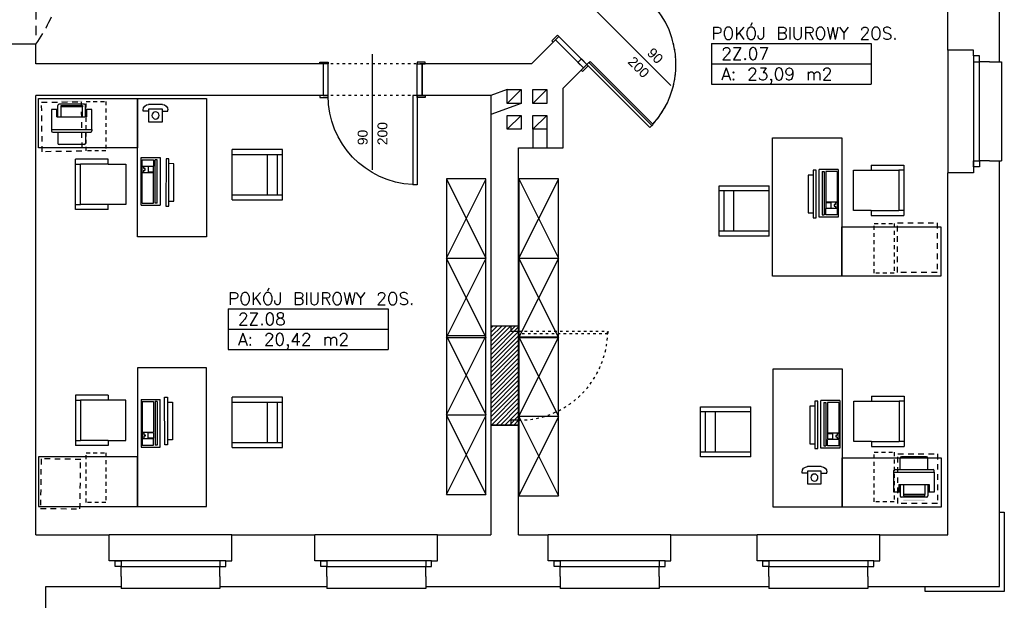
# Model space of a CAD drawing. Header units: inches. Extents: x 18535 to 24863, y 1480 to 5800.
# Tile 21 of 24: x 22836 to 23831, y 2181 to 2767. Entities that reach past the tile are written whole.
import ezdxf
from ezdxf.enums import TextEntityAlignment as Align

# ---------------------------------------------------------------- set-up
doc = ezdxf.new("R2010")
doc.units = ezdxf.units.IN
doc.header["$MEASUREMENT"] = 0
for name, pattern in [('DASHED', [19.05, 12.7, -6.35]), ('Przerywana', [6, 2.5, -3.5]), ('Przerywana 2 (2)', [11, 6, -5])]:
    doc.linetypes.add(name, pattern=pattern)
for name, color, linetype in [('_T elektryczne', 7, 'Continuous'), ('_T meble', 7, 'Continuous'), ('_T sciany', 7, 'Continuous'), ('AA_PRZ_SCIANY_030', 7, 'Continuous'), ('AA_PRZERYWANE', 7, 'Continuous'), ('AA_STOLARKA DRZW_009', 7, 'Continuous'), ('AA_WIDOK_005', 7, 'Continuous'), ('AA_WIDOK_009', 7, 'Continuous'), ('ArchiCAD', 7, 'Continuous'), ('Window-Door Markers', 7, 'Continuous')]:
    doc.layers.add(name, color=color, linetype=linetype)
doc.styles.add('GENERATED_STYLE_8', font='txt')
doc.styles.add('GENERATED_STYLE_9', font='arial.ttf')
doc.styles.get("Standard").update_dxf_attribs({"font": 'txt', "bigfont": 'BIGFONT.SHX'})
pattern_1 = [(45, (0, 0), (-2.24506403, 2.24506403), [])]

# ---------------------------------------------------------------- blocks, each defined once
blk = doc.blocks.new('POKÓJ BIUROWY 2OS._2Z.08_143', base_point=(23127.42, 2464.81))
at = {"layer": '_T sciany', "color": 160, "linetype": 'Continuous'}
for p, q in [((23046.6, 2475.11), (23046.6, 2433.93)), ((23046.6, 2475.11), (23208.25, 2475.11)), ((23208.25, 2475.11), (23208.25, 2433.93)), ((23046.6, 2454.52), (23208.25, 2454.52)), ((23046.6, 2433.93), (23208.25, 2433.93))]:
    blk.add_line(p, q, dxfattribs=at)
at = {"color": 0}
for tag in ['floor_f', 'ROOM_PERIM', 'ROOM_WALLS_SURF', 'ROOM_DOORS_SURF', 'ROOM_WINDS_SURF', 'ROOM_BASELEV', 'ROOM_HEIGHT', 'ROOM_NET_AREA', 'ROOM_REDUCED_AREA', 'ROOM_CALC_AREA', 'ROOM_VOLUME']:
    blk.add_attdef(tag, text='', height=200, dxfattribs=at).set_placement((23127.42, 2407.67), align=Align.BOTTOM_LEFT)
at = {"layer": '_T sciany', "color": 160}
for tag, p in [('ROOM_NAME', (23046.6, 2491.65)), ('ROOM_NUMBER', (23056.6, 2471.06)), ('ROOM_AREA', (23056.6, 2450.47))]:
    blk.add_attdef(tag, text='', height=12.5, dxfattribs=at).set_placement(p, align=Align.TOP_LEFT)
blk = doc.blocks.new('POKÓJ BIUROWY 2OS._2Z.07_152', base_point=(23616.03, 2732.9))
at = {"layer": '_T sciany', "color": 160, "linetype": 'Continuous'}
for p, q in [((23535.21, 2743.19), (23535.21, 2702.02)), ((23535.21, 2743.19), (23696.85, 2743.19)), ((23696.85, 2743.19), (23696.85, 2702.02)), ((23535.21, 2722.6), (23696.85, 2722.6)), ((23535.21, 2702.02), (23696.85, 2702.02))]:
    blk.add_line(p, q, dxfattribs=at)
at = {"color": 0}
for tag in ['floor_f', 'ROOM_PERIM', 'ROOM_WALLS_SURF', 'ROOM_DOORS_SURF', 'ROOM_WINDS_SURF', 'ROOM_BASELEV', 'ROOM_HEIGHT', 'ROOM_NET_AREA', 'ROOM_REDUCED_AREA', 'ROOM_CALC_AREA', 'ROOM_VOLUME']:
    blk.add_attdef(tag, text='', height=200, dxfattribs=at).set_placement((23616.03, 2675.75), align=Align.BOTTOM_LEFT)
at = {"layer": '_T sciany', "color": 160}
for tag, p in [('ROOM_NAME', (23535.21, 2759.74)), ('ROOM_NUMBER', (23545.21, 2739.15)), ('ROOM_AREA', (23545.21, 2718.56))]:
    blk.add_attdef(tag, text='', height=12.5, dxfattribs=at).set_placement(p, align=Align.TOP_LEFT)
blk = doc.blocks.new('WALL_28', base_point=(23312.3, 2457.57))
at = {"layer": '_T sciany'}
h = blk.add_hatch(dxfattribs=at)
h.set_pattern_fill('ANSI31', color=5, style=0, pattern_type=2)
h.set_pattern_definition(pattern_1)
h.paths.add_polyline_path([(23312.3, 2457.57), (23312.3, 2357.57), (23340.3, 2357.57), (23340.3, 2457.57)], flags=0)
at = {"layer": '_T sciany', "color": 5, "linetype": 'Continuous'}
for p, q in [((23312.3, 2457.57), (23312.3, 2357.57)), ((23340.3, 2457.57), (23312.3, 2457.57)), ((23340.3, 2357.57), (23340.3, 2457.57)), ((23312.3, 2357.57), (23340.3, 2357.57))]:
    blk.add_line(p, q, dxfattribs=at)
blk = doc.blocks.new('D1 -Tr 65_12')
at = {"color": 140, "linetype": 'Continuous'}
for p, q in [((45, 90), (40.555, 90)), ((40.555, 0), (40.555, 90)), ((45, 0), (45, 90)), ((-53.255, 0), (-53.255, 1.905)), ((-53.255, 1.905), (-45, 1.905)), ((-53.255, 0), (-53.255, 1.905)), ((-53.255, 1.905), (-45, 1.905)), ((-45, 0), (-53.255, 0)), ((-45, 0), (-53.255, 0)), ((-50, 0), (-45, 0)), ((-50, -32), (-50, 0)), ((-50, 0), (-45, 0)), ((-50, -32), (-50, 0)), ((-45, 1.905), (-45, 0)), ((-45, 1.905), (-45, 0)), ((-45, 0), (-45, -32)), ((-45, 0), (-45, -32)), ((45, 0), (40.555, 0)), ((53.255, 1.905), (45, 1.905)), ((45, 1.905), (45, 0)), ((53.255, 1.905), (45, 1.905)), ((45, 1.905), (45, 0)), ((50, 0), (45, 0)), ((45, 0), (45, -32)), ((45, 0), (53.255, 0)), ((50, 0), (45, 0)), ((45, 0), (45, -32)), ((45, 0), (53.255, 0)), ((50, -32), (50, 0)), ((50, -32), (50, 0)), ((53.255, 0), (53.255, 1.905)), ((53.255, 0), (53.255, 1.905)), ((-45, -32), (-53.255, -32)), ((-53.255, -32), (-53.255, -33.905)), ((-45, -32), (-53.255, -32)), ((-53.255, -32), (-53.255, -33.905)), ((-53.255, -33.905), (-45, -33.905)), ((-53.255, -33.905), (-45, -33.905)), ((-45, -32), (-50, -32)), ((-45, -32), (-50, -32)), ((-45, -33.905), (-45, -32)), ((-45, -33.905), (-45, -32)), ((45, -32), (50, -32)), ((45, -32), (53.255, -32)), ((45, -33.905), (45, -32)), ((45, -32), (50, -32)), ((45, -32), (53.255, -32)), ((45, -33.905), (45, -32)), ((53.255, -33.905), (45, -33.905)), ((53.255, -33.905), (45, -33.905)), ((53.255, -32), (53.255, -33.905)), ((53.255, -32), (53.255, -33.905))]:
    blk.add_line(p, q, dxfattribs=at)
blk.add_arc((45, 0), 90, 92.827477, 180, dxfattribs=at)
blk = doc.blocks.new('Window-Door Marker - 70_4433')
at = {"layer": 'ArchiCAD', "color": 140, "linetype": 'Continuous'}
blk.add_line((0, -107), (0, 10), dxfattribs=at)
blk = doc.blocks.new('WALL_30', base_point=(23142.83, 2706.45))
at = {"layer": '_T sciany'}
h = blk.add_hatch(dxfattribs=at)
h.set_pattern_fill('ANSI31', color=5, style=0, pattern_type=2)
h.set_pattern_definition(pattern_1)
h.paths.add_polyline_path([(23242.69, 2690.45), (23242.69, 2722.45), (23242.64, 2722.45), (23242.64, 2690.45)], flags=0)
at = {"layer": '_T sciany', "color": 5, "linetype": 'Continuous'}
for p, q in [((23242.64, 2722.45), (23242.64, 2690.45)), ((23242.69, 2722.45), (23242.64, 2722.45)), ((23242.69, 2690.45), (23242.69, 2722.45)), ((23242.64, 2690.45), (23242.69, 2690.45))]:
    blk.add_line(p, q, dxfattribs=at)
at = {"layer": '_T sciany', "xscale": -1, "rotation": 180}
blk.add_blockref('D1 -Tr 65_12', (23192.64, 2690.45), dxfattribs=at)
at = {"layer": 'Window-Door Markers'}
ref = blk.add_blockref('Window-Door Marker - 70_4433', (23192.64, 2722.45), dxfattribs=at)
ref.add_attrib('AC_WIDO_A_SIZE', '90', dxfattribs={"color": 255, "height": 10, "rotation": 90, "style": 'GENERATED_STYLE_9'}).set_placement((23190.59, 2640.45), align=Align.BOTTOM_LEFT)
ref.add_attrib('AC_WIDO_B_SIZE', '200', dxfattribs={"color": 255, "height": 10, "rotation": 90, "style": 'GENERATED_STYLE_9'}).set_placement((23210.59, 2640.45), align=Align.BOTTOM_LEFT)
blk = doc.blocks.new('D1 -Tr 65_14')
at = {"color": 140, "linetype": 'Continuous'}
for p, q in [((45, 90), (40.555, 90)), ((40.555, 0), (40.555, 90)), ((45, 0), (45, 90)), ((-53.255, 0), (-53.255, 1.905)), ((-53.255, 1.905), (-45, 1.905)), ((-53.255, 0), (-53.255, 1.905)), ((-53.255, 1.905), (-45, 1.905)), ((-45, 0), (-53.255, 0)), ((-45, 0), (-53.255, 0)), ((-50, 0), (-45, 0)), ((-50, -40), (-50, 0)), ((-50, 0), (-45, 0)), ((-50, -40), (-50, 0)), ((-45, 1.905), (-45, 0)), ((-45, 1.905), (-45, 0)), ((-45, 0), (-45, -40)), ((-45, 0), (-45, -40)), ((45, 0), (40.555, 0)), ((53.255, 1.905), (45, 1.905)), ((45, 1.905), (45, 0)), ((53.255, 1.905), (45, 1.905)), ((45, 1.905), (45, 0)), ((50, 0), (45, 0)), ((45, 0), (45, -40)), ((45, 0), (53.255, 0)), ((50, 0), (45, 0)), ((45, 0), (45, -40)), ((45, 0), (53.255, 0)), ((50, -40), (50, 0)), ((50, -40), (50, 0)), ((53.255, 0), (53.255, 1.905)), ((53.255, 0), (53.255, 1.905)), ((-45, -40), (-53.255, -40)), ((-53.255, -40), (-53.255, -41.905)), ((-45, -40), (-53.255, -40)), ((-53.255, -40), (-53.255, -41.905)), ((-53.255, -41.905), (-45, -41.905)), ((-53.255, -41.905), (-45, -41.905)), ((-45, -40), (-50, -40)), ((-45, -40), (-50, -40)), ((-45, -41.905), (-45, -40)), ((-45, -41.905), (-45, -40)), ((45, -40), (50, -40)), ((45, -40), (53.255, -40)), ((45, -41.905), (45, -40)), ((45, -40), (50, -40)), ((45, -40), (53.255, -40)), ((45, -41.905), (45, -40)), ((53.255, -41.905), (45, -41.905)), ((53.255, -41.905), (45, -41.905)), ((53.255, -40), (53.255, -41.905)), ((53.255, -40), (53.255, -41.905))]:
    blk.add_line(p, q, dxfattribs=at)
blk.add_arc((45, 0), 90, 92.827477, 180, dxfattribs=at)
blk = doc.blocks.new('Window-Door Marker - 70_4425')
at = {"layer": 'ArchiCAD', "color": 140, "linetype": 'Continuous'}
blk.add_line((0, 75), (0, -50), dxfattribs=at)
blk = doc.blocks.new('WALL_32', base_point=(23448.24, 2817.42))
at = {"layer": '_T sciany', "color": 5, "linetype": 'Continuous'}
for p, q in [((23476.53, 2789.13), (23448.24, 2817.42)), ((23377.53, 2746.71), (23405.82, 2718.42))]:
    blk.add_line(p, q, dxfattribs=at)
at = {"layer": '_T sciany', "rotation": 225.0000000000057}
blk.add_blockref('D1 -Tr 65_14', (23441.17, 2753.78), dxfattribs=at)
at = {"layer": 'Window-Door Markers'}
ref = blk.add_blockref('Window-Door Marker - 70_4425', (23441.17, 2753.78), dxfattribs=dict(at, rotation=225.0000000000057))
ref.add_attrib('AC_WIDO_A_SIZE', '90', dxfattribs={"color": 255, "height": 10, "rotation": -45, "style": 'GENERATED_STYLE_9'}).set_placement((23467.24, 2730.6), align=Align.BOTTOM_LEFT)
ref.add_attrib('AC_WIDO_B_SIZE', '200', dxfattribs={"color": 255, "height": 10, "rotation": -45, "style": 'GENERATED_STYLE_9'}).set_placement((23447.73, 2721.82), align=Align.BOTTOM_LEFT)
blk = doc.blocks.new('Office Chair 2 65_3')
at = {"layer": '_T meble', "color": 0, "linetype": 'Continuous'}
for p, q in [((20.4, 25.4), (-20.4, 25.4)), ((-20.4, 25.4), (-20.4, 7.6)), ((20.4, 7.6), (20.4, 25.4)), ((-25.4, 7.6), (-25.4, -25.4)), ((-25.4, 7.6), (-20.4, 7.6)), ((-20.4, 7.6), (-20.4, -20.4)), ((20.4, 7.6), (20.4, -20.4)), ((20.4, 7.6), (25.4, 7.6)), ((25.4, 7.6), (25.4, -25.4)), ((-25.4, -25.4), (-20.4, -25.4)), ((-20.4, -20.4), (20.4, -20.4)), ((-20.4, -25.4), (-20.4, -20.4)), ((-20.4, -25.4), (20.4, -25.4)), ((20.4, -25.4), (20.4, -20.4)), ((20.4, -25.4), (25.4, -25.4))]:
    blk.add_line(p, q, dxfattribs=at)
blk = doc.blocks.new('PLR_Dn@stolik op narz35x65')
at = {"layer": '_T meble', "color": 0, "linetype": 'ByBlock'}
for p, q in [((-17.77, 17.27), (47.23, 17.27)), ((-17.77, -17.73), (-17.77, 17.27)), ((47.23, 17.27), (47.23, -17.73)), ((47.23, -17.73), (-17.77, -17.73))]:
    blk.add_line(p, q, dxfattribs=at)
blk = doc.blocks.new('PLN_Monitor 19_')
at = {"layer": '_T elektryczne', "color": 0, "linetype": 'ByBlock'}
for p, q in [((-19.1, 17.8), (-19.1, 48.3)), ((-19.1, 48.3), (19.1, 48.3)), ((19.1, 48.3), (19.1, 17.8)), ((-24.1, 0), (-24.1, 17.8)), ((-24.1, 17.8), (24.1, 17.8)), ((24.1, 17.8), (24.1, 0)), ((24.1, 0), (-24.1, 0))]:
    blk.add_line(p, q, dxfattribs=at)
blk = doc.blocks.new('PLN_Dn@stolik op narz35x65')
at = {"layer": '_T meble', "color": 0, "linetype": 'ByBlock'}
for p, q in [((-17.77, 17.27), (47.23, 17.27)), ((-17.77, -17.73), (-17.77, 17.27)), ((47.23, 17.27), (47.23, -17.73)), ((47.23, -17.73), (-17.77, -17.73))]:
    blk.add_line(p, q, dxfattribs=at)
blk = doc.blocks.new('PSR_Dn@stolik op narz35x65')
at = {"layer": '_T meble', "color": 0, "linetype": 'Continuous'}
for p, q in [((-17.77, 17.27), (47.23, 17.27)), ((-17.77, -17.73), (-17.77, 17.27)), ((47.23, 17.27), (47.23, -17.73)), ((47.23, -17.73), (-17.77, -17.73))]:
    blk.add_line(p, q, dxfattribs=at)
blk = doc.blocks.new('PSN_Keyboard')
at = {"layer": '_T elektryczne', "color": 0, "linetype": 'Continuous'}
for p, q in [((0, 0), (0, 19.05)), ((48.26, 19.05), (0, 19.05)), ((2, 16.03), (2, 14.16)), ((2, 16.03), (46, 16.03)), ((2, 14.16), (46, 14.16)), ((2, 1), (2, 12.47)), ((2, 12.47), (33, 12.47)), ((33, 1), (33, 12.47)), ((33.5, 12.47), (39, 12.47)), ((33.5, 12.47), (33.5, 7)), ((39, 12.47), (39, 7)), ((46, 12.47), (39.5, 12.47)), ((39.5, 1), (39.5, 12.47)), ((46, 16.03), (46, 14.16)), ((46, 1), (46, 12.47)), ((48.26, 0), (48.26, 19.05)), ((0, 0), (48.26, 0)), ((2, 1), (33, 1)), ((39, 7), (33.5, 7)), ((33.5, 1), (33.5, 2.5)), ((33.5, 2.5), (35.5, 2.5)), ((33.5, 1), (39, 1)), ((35.5, 2.5), (35.5, 4)), ((35.5, 4), (37, 4)), ((37, 4), (37, 2.5)), ((37, 2.5), (39, 2.5)), ((39, 1), (39, 2.5)), ((39.5, 1), (46, 1))]:
    blk.add_line(p, q, dxfattribs=at)
blk = doc.blocks.new('Table 120x80 65_29')
at = {"layer": '_T meble', "color": 0, "linetype": 'Continuous'}
for p, q in [((-50, -50), (-50, 0)), ((-50, 0), (50, 0)), ((50, 0), (50, -50)), ((50, -50), (-50, -50))]:
    blk.add_line(p, q, dxfattribs=at)
blk = doc.blocks.new('Office Chair 2 65_63')
at = {"layer": '_T meble', "color": 0, "linetype": 'Continuous'}
for p, q in [((20.4, 25.4), (-20.4, 25.4)), ((-20.4, 25.4), (-20.4, 7.6)), ((20.4, 7.6), (20.4, 25.4)), ((-25.4, 7.6), (-25.4, -25.4)), ((-25.4, 7.6), (-20.4, 7.6)), ((-20.4, 7.6), (-20.4, -20.4)), ((20.4, 7.6), (20.4, -20.4)), ((20.4, 7.6), (25.4, 7.6)), ((25.4, 7.6), (25.4, -25.4)), ((-25.4, -25.4), (-20.4, -25.4)), ((-20.4, -20.4), (20.4, -20.4)), ((-20.4, -25.4), (-20.4, -20.4)), ((-20.4, -25.4), (20.4, -25.4)), ((20.4, -25.4), (20.4, -20.4)), ((20.4, -25.4), (25.4, -25.4))]:
    blk.add_line(p, q, dxfattribs=at)
blk = doc.blocks.new('PSN_Dn@stolik op narz35x65')
at = {"layer": '_T meble', "color": 0, "linetype": 'Continuous'}
for p, q in [((-17.77, 17.27), (47.23, 17.27)), ((-17.77, -17.73), (-17.77, 17.27)), ((47.23, 17.27), (47.23, -17.73)), ((47.23, -17.73), (-17.77, -17.73))]:
    blk.add_line(p, q, dxfattribs=at)
blk = doc.blocks.new('PSR_Keyboard')
at = {"layer": '_T elektryczne', "color": 0, "linetype": 'Continuous'}
for p, q in [((0, 0), (0, 19.05)), ((48.26, 19.05), (0, 19.05)), ((2, 16.03), (2, 14.16)), ((2, 16.03), (46, 16.03)), ((2, 14.16), (46, 14.16)), ((2, 1), (2, 12.47)), ((2, 12.47), (33, 12.47)), ((33, 1), (33, 12.47)), ((33.5, 12.47), (39, 12.47)), ((33.5, 12.47), (33.5, 7)), ((39, 12.47), (39, 7)), ((46, 12.47), (39.5, 12.47)), ((39.5, 1), (39.5, 12.47)), ((46, 16.03), (46, 14.16)), ((46, 1), (46, 12.47)), ((48.26, 0), (48.26, 19.05)), ((0, 0), (48.26, 0)), ((2, 1), (33, 1)), ((39, 7), (33.5, 7)), ((33.5, 1), (33.5, 2.5)), ((33.5, 2.5), (35.5, 2.5)), ((33.5, 1), (39, 1)), ((35.5, 2.5), (35.5, 4)), ((35.5, 4), (37, 4)), ((37, 4), (37, 2.5)), ((37, 2.5), (39, 2.5)), ((39, 1), (39, 2.5)), ((39.5, 1), (46, 1))]:
    blk.add_line(p, q, dxfattribs=at)
blk = doc.blocks.new('Table 120x80 65_4160')
at = {"layer": '_T meble', "color": 0, "linetype": 'Continuous'}
for p, q in [((-50, -50), (-50, 0)), ((-50, 0), (50, 0)), ((50, 0), (50, -50)), ((50, -50), (-50, -50))]:
    blk.add_line(p, q, dxfattribs=at)
blk = doc.blocks.new('PLN_$@ telefon')
at = {"layer": '_T elektryczne', "color": 0, "linetype": 'ByBlock'}
for p, q in [((-5.5, 10.73), (-5.5, 12)), ((0, 10.73), (-5.5, 10.73)), ((0, 17.5), (14, 17.5)), ((0, 12.8), (14, 12.8)), ((0, 0), (0, 12.8)), ((14, 12.8), (14, 0)), ((14, 10.73), (19.5, 10.73)), ((19.5, 10.73), (19.5, 12)), ((14, 0), (0, 0))]:
    blk.add_line(p, q, dxfattribs=at)
blk.add_circle((7, 6.4), 3.59, dxfattribs=at)
for centre, start, end in [((0, 12), 90, 180), ((14, 12), 0, 90)]:
    blk.add_arc(centre, 5.5, start, end, dxfattribs=at)
blk = doc.blocks.new('PLR_Monitor 19_')
at = {"layer": '_T elektryczne', "color": 0, "linetype": 'ByBlock'}
for p, q in [((-19.1, 17.8), (-19.1, 48.3)), ((-19.1, 48.3), (19.1, 48.3)), ((19.1, 48.3), (19.1, 17.8)), ((-24.1, 0), (-24.1, 17.8)), ((-24.1, 17.8), (24.1, 17.8)), ((24.1, 17.8), (24.1, 0)), ((24.1, 0), (-24.1, 0))]:
    blk.add_line(p, q, dxfattribs=at)
blk = doc.blocks.new('PLN_Szafa lekarska Cl')
at = {"layer": '_T meble', "color": 0, "linetype": 'ByBlock'}
for p, q in [((0, 0), (51, 0)), ((0, -55), (0, 0)), ((0, 0), (51, -55)), ((51, 0), (0.29, -55)), ((51, 0), (51, -55)), ((51, -55), (0, -55))]:
    blk.add_line(p, q, dxfattribs=at)
blk = doc.blocks.new('Chair Arm 65_38')
at = {"layer": '_T meble', "color": 0, "linetype": 'Continuous'}
for p, q in [((0, 50.8), (50.8, 50.8)), ((0, 50.8), (0, 0)), ((5, 50.8), (5, 0)), ((45.8, 50.8), (45.8, 0)), ((50.8, 0), (50.8, 50.8)), ((5, 15), (45.8, 15)), ((0, 0), (50.8, 0)), ((5, 5), (45.8, 5))]:
    blk.add_line(p, q, dxfattribs=at)
blk = doc.blocks.new('Chair Arm 65_27')
at = {"layer": '_T meble', "color": 0, "linetype": 'Continuous'}
for p, q in [((0, 50.8), (50.8, 50.8)), ((0, 50.8), (0, 0)), ((5, 50.8), (5, 0)), ((45.8, 50.8), (45.8, 0)), ((50.8, 0), (50.8, 50.8)), ((5, 15), (45.8, 15)), ((0, 0), (50.8, 0)), ((5, 5), (45.8, 5))]:
    blk.add_line(p, q, dxfattribs=at)

msp = doc.modelspace()

# ---------------------------------------------------------------- hatches: boundary and pattern name
at = {"layer": '_T elektryczne'}
for points in [[(22877.69, 2685.44), (22899.28, 2685.44), (22899.28, 2684.17), (22877.69, 2684.17)], [(23729.24, 2281.05), (23750.83, 2281.05), (23750.83, 2282.32), (23729.24, 2282.32)]]:
    msp.add_hatch(color=30, dxfattribs=at).paths.add_polyline_path(points, flags=0)

# ---------------------------------------------------------------- linework, layer by layer
at = {"layer": '_T elektryczne', "color": 30, "linetype": 'Continuous'}
for p, q in [((22874.51, 2669.01), (22874.51, 2680.44)), ((22901.18, 2681.71), (22875.78, 2681.71)), ((22877.69, 2679.17), (22877.69, 2680.44)), ((22877.69, 2680.44), (22899.28, 2680.44)), ((22877.69, 2669.01), (22877.69, 2679.17)), ((22899.28, 2679.17), (22877.69, 2679.17)), ((22899.28, 2680.44), (22899.28, 2679.17)), ((22899.28, 2669.01), (22899.28, 2679.17)), ((22902.45, 2669.01), (22902.45, 2680.44)), ((22874.51, 2676.63), (22868.16, 2676.63)), ((22868.16, 2676.63), (22868.16, 2656.31)), ((22873.24, 2669.01), (22873.24, 2676.63)), ((22873.24, 2669.01), (22903.72, 2669.01)), ((22908.8, 2676.63), (22902.45, 2676.63)), ((22903.72, 2669.01), (22903.72, 2676.63)), ((22908.8, 2656.31), (22908.8, 2676.63)), ((22868.16, 2656.31), (22868.16, 2654.85)), ((22868.16, 2656.31), (22908.8, 2656.31)), ((22869.25, 2653.6), (22907.72, 2653.6)), ((22874.51, 2653.37), (22874.51, 2642.34)), ((22902.45, 2653.37), (22902.45, 2642.34)), ((22908.8, 2656.31), (22908.8, 2654.85)), ((22901.18, 2641.07), (22875.78, 2641.07)), ((23726.07, 2313.11), (23726.07, 2324.15)), ((23752.74, 2325.42), (23727.34, 2325.42)), ((23754.01, 2313.11), (23754.01, 2324.15)), ((23719.72, 2310.18), (23719.72, 2311.63)), ((23719.72, 2310.18), (23760.36, 2310.18)), ((23719.72, 2289.86), (23719.72, 2310.18)), ((23720.81, 2312.89), (23759.27, 2312.89)), ((23760.36, 2310.18), (23760.36, 2311.63)), ((23760.36, 2310.18), (23760.36, 2289.86)), ((23726.07, 2289.86), (23719.72, 2289.86)), ((23724.8, 2297.48), (23724.8, 2289.86)), ((23724.8, 2297.48), (23755.28, 2297.48)), ((23726.07, 2297.48), (23726.07, 2286.05)), ((23729.24, 2297.48), (23729.24, 2287.32)), ((23750.83, 2297.48), (23750.83, 2287.32)), ((23754.01, 2297.48), (23754.01, 2286.05)), ((23760.36, 2289.86), (23754.01, 2289.86)), ((23755.28, 2297.48), (23755.28, 2289.86)), ((23752.74, 2284.78), (23727.34, 2284.78)), ((23750.83, 2287.32), (23729.24, 2287.32)), ((23729.24, 2287.32), (23729.24, 2286.05)), ((23729.24, 2286.05), (23750.83, 2286.05)), ((23750.83, 2286.05), (23750.83, 2287.32))]:
    msp.add_line(p, q, dxfattribs=at)
for centre, start, end in [((22875.78, 2680.44), 90, 180), ((22901.18, 2680.44), 0, 90), ((22869.43, 2654.85), 180, 261.78679), ((22907.53, 2654.85), 278.21321, 0), ((22875.78, 2642.34), 180, 270), ((22901.18, 2642.34), 270, 0), ((23727.34, 2324.15), 450, 540), ((23752.74, 2324.15), 360, 450), ((23720.99, 2311.63), 458.21321, 540), ((23759.09, 2311.63), 360, 441.78679), ((23727.34, 2286.05), 540, 630), ((23752.74, 2286.05), 630, 360)]:
    msp.add_arc(centre, 1.27, start, end, dxfattribs=at)
at = {"layer": 'AA_PRZ_SCIANY_030', "color": 252, "linetype": 'Continuous'}
for p, q in [((23826.3, 2724.57), (23826.3, 2936.57)), ((23774.3, 2736.57), (23774.3, 2811.57)), ((23826.3, 2194.57), (23826.3, 2624.57)), ((23774.3, 2246.57), (23774.3, 2612.57)), ((22852.3, 2246.57), (22926.3, 2246.57)), ((23050.3, 2246.57), (23134.3, 2246.57)), ((23258.3, 2246.57), (23312.3, 2246.57)), ((23340.3, 2246.57), (23370.3, 2246.57)), ((23494.3, 2246.57), (23581.3, 2246.57)), ((23705.3, 2246.57), (23774.3, 2246.57)), ((22862.3, 2128.57), (22862.3, 2194.57)), ((22862.3, 2194.57), (22938.3, 2194.57)), ((23038.3, 2194.57), (23146.3, 2194.57)), ((23246.3, 2194.57), (23382.3, 2194.57)), ((23482.3, 2194.57), (23593.3, 2194.57)), ((23693.3, 2194.57), (23826.3, 2194.57))]:
    msp.add_line(p, q, dxfattribs=at)
at = {"layer": 'AA_PRZ_SCIANY_030', "color": 251, "linetype": 'Continuous'}
for p, q in [((22852.3, 2742.57), (22810.3, 2742.57)), ((22852.3, 2722.57), (22852.3, 2742.57)), ((23353.39, 2722.57), (23377.53, 2746.71)), ((23377.53, 2746.71), (23405.82, 2718.42)), ((23800.3, 2736.57), (23774.3, 2736.57)), ((23800.3, 2736.57), (23774.3, 2736.57)), ((23800.3, 2730.57), (23800.3, 2736.57)), ((23800.3, 2730.57), (23800.3, 2736.57)), ((23806.3, 2730.57), (23800.3, 2730.57)), ((23806.3, 2730.57), (23800.3, 2730.57)), ((23806.3, 2724.57), (23806.3, 2730.57)), ((23806.3, 2724.57), (23806.3, 2730.57)), ((23142.71, 2722.57), (22852.3, 2722.57)), ((23353.39, 2722.57), (23242.84, 2722.57)), ((23385.3, 2697.91), (23405.82, 2718.42)), ((23816.3, 2724.57), (23806.3, 2724.57)), ((23816.3, 2724.57), (23806.3, 2724.57)), ((23816.3, 2724.57), (23816.3, 2724.57)), ((23816.3, 2724.57), (23826.3, 2724.57)), ((23816.3, 2724.57), (23816.3, 2724.57)), ((23816.3, 2724.57), (23826.3, 2724.57)), ((23385.3, 2637.57), (23385.3, 2697.91)), ((22852.3, 2246.57), (22852.3, 2690.57)), ((23142.71, 2690.57), (22852.3, 2690.57)), ((23312.3, 2690.57), (23242.84, 2690.57)), ((23328.8, 2696.57), (23312.3, 2690.57)), ((23312.3, 2690.57), (23312.3, 2457.57)), ((23342.8, 2682.57), (23312.3, 2671.48)), ((23354.8, 2656.57), (23354.8, 2637.57)), ((23368.8, 2656.57), (23368.8, 2637.57)), ((23340.3, 2457.57), (23340.3, 2637.57)), ((23340.3, 2637.57), (23385.3, 2637.57)), ((23806.3, 2618.57), (23800.3, 2618.57)), ((23800.3, 2618.57), (23800.3, 2612.57)), ((23806.3, 2618.57), (23800.3, 2618.57)), ((23800.3, 2618.57), (23800.3, 2612.57)), ((23816.3, 2624.57), (23806.3, 2624.57)), ((23806.3, 2624.57), (23806.3, 2618.57)), ((23816.3, 2624.57), (23806.3, 2624.57)), ((23806.3, 2624.57), (23806.3, 2618.57)), ((23816.3, 2624.57), (23816.3, 2624.57)), ((23816.3, 2624.57), (23826.3, 2624.57)), ((23816.3, 2624.57), (23816.3, 2624.57)), ((23816.3, 2624.57), (23826.3, 2624.57)), ((23800.3, 2612.57), (23774.3, 2612.57)), ((23800.3, 2612.57), (23774.3, 2612.57)), ((23340.3, 2457.57), (23312.3, 2457.57)), ((23312.3, 2357.57), (23312.3, 2246.57)), ((23340.3, 2357.57), (23312.3, 2357.57)), ((23340.3, 2246.57), (23340.3, 2357.57)), ((22926.3, 2220.57), (22926.3, 2246.57)), ((23050.3, 2220.57), (23050.3, 2246.57)), ((23134.3, 2220.57), (23134.3, 2246.57)), ((23258.3, 2220.57), (23258.3, 2246.57)), ((23370.3, 2220.57), (23370.3, 2246.57)), ((23494.3, 2220.57), (23494.3, 2246.57)), ((23581.3, 2220.57), (23581.3, 2246.57)), ((23705.3, 2220.57), (23705.3, 2246.57)), ((22932.3, 2220.57), (22926.3, 2220.57)), ((22932.3, 2214.57), (22932.3, 2220.57)), ((23044.3, 2214.57), (23044.3, 2220.57)), ((23044.3, 2220.57), (23050.3, 2220.57)), ((23140.3, 2220.57), (23134.3, 2220.57)), ((23140.3, 2214.57), (23140.3, 2220.57)), ((23252.3, 2214.57), (23252.3, 2220.57)), ((23252.3, 2220.57), (23258.3, 2220.57)), ((23376.3, 2220.57), (23370.3, 2220.57)), ((23376.3, 2214.57), (23376.3, 2220.57)), ((23488.3, 2214.57), (23488.3, 2220.57)), ((23488.3, 2220.57), (23494.3, 2220.57)), ((23587.3, 2220.57), (23581.3, 2220.57)), ((23587.3, 2214.57), (23587.3, 2220.57)), ((23699.3, 2214.57), (23699.3, 2220.57)), ((23699.3, 2220.57), (23705.3, 2220.57)), ((22938.3, 2214.57), (22932.3, 2214.57)), ((22938.3, 2204.57), (22938.3, 2214.57)), ((23038.3, 2204.57), (23038.3, 2214.57)), ((23038.3, 2214.57), (23044.3, 2214.57)), ((23146.3, 2214.57), (23140.3, 2214.57)), ((23146.3, 2204.57), (23146.3, 2214.57)), ((23246.3, 2204.57), (23246.3, 2214.57)), ((23246.3, 2214.57), (23252.3, 2214.57)), ((23382.3, 2214.57), (23376.3, 2214.57)), ((23382.3, 2204.57), (23382.3, 2214.57)), ((23482.3, 2204.57), (23482.3, 2214.57)), ((23482.3, 2214.57), (23488.3, 2214.57)), ((23593.3, 2214.57), (23587.3, 2214.57)), ((23593.3, 2204.57), (23593.3, 2214.57)), ((23693.3, 2204.57), (23693.3, 2214.57)), ((23693.3, 2214.57), (23699.3, 2214.57)), ((22938.3, 2204.57), (22938.3, 2204.57)), ((22938.3, 2204.57), (22938.3, 2194.57)), ((23038.3, 2204.57), (23038.3, 2204.57)), ((23038.3, 2204.57), (23038.3, 2194.57)), ((23146.3, 2204.57), (23146.3, 2204.57)), ((23146.3, 2204.57), (23146.3, 2194.57)), ((23246.3, 2204.57), (23246.3, 2204.57)), ((23246.3, 2204.57), (23246.3, 2194.57)), ((23382.3, 2204.57), (23382.3, 2204.57)), ((23382.3, 2204.57), (23382.3, 2194.57)), ((23482.3, 2204.57), (23482.3, 2204.57)), ((23482.3, 2204.57), (23482.3, 2194.57)), ((23593.3, 2204.57), (23593.3, 2204.57)), ((23593.3, 2204.57), (23593.3, 2194.57)), ((23693.3, 2204.57), (23693.3, 2204.57)), ((23693.3, 2204.57), (23693.3, 2194.57))]:
    msp.add_line(p, q, dxfattribs=at)
at = {"layer": 'AA_PRZ_SCIANY_030', "color": 251, "linetype": 'Przerywana'}
for p, q in [((23242.84, 2722.57), (23142.71, 2722.57)), ((23242.84, 2690.57), (23142.71, 2690.57))]:
    msp.add_line(p, q, dxfattribs=at)
at = {"layer": 'AA_PRZERYWANE', "color": 251, "linetype": 'DASHED'}
msp.add_line((22852.3, 2932.57), (22852.3, 2751.57), dxfattribs=at)
msp.add_arc((22717.42, 2837.57), 164.98, 324.8433, 35.1567, dxfattribs=at)
at = {"layer": 'AA_STOLARKA DRZW_009', "color": 252, "linetype": 'Continuous'}
for p, q in [((23400.16, 2724.08), (23403.69, 2727.61)), ((23403.69, 2727.61), (23409.35, 2721.96)), ((23800.3, 2730.57), (23800.3, 2618.57)), ((23806.3, 2730.57), (23800.3, 2730.57)), ((23800.3, 2730.57), (23800.3, 2724.57)), ((23800.3, 2730.57), (23800.3, 2618.57)), ((23806.3, 2730.57), (23800.3, 2730.57)), ((23800.3, 2730.57), (23800.3, 2724.57)), ((23806.3, 2724.57), (23806.3, 2730.57)), ((23806.3, 2724.57), (23806.3, 2730.57)), ((23405.82, 2718.42), (23400.16, 2724.08)), ((23409.35, 2721.96), (23405.82, 2718.42)), ((23411.36, 2723.97), (23409.35, 2721.96)), ((23409.35, 2721.96), (23472.99, 2658.32)), ((23475, 2660.33), (23411.36, 2723.97)), ((23800.3, 2724.57), (23806.3, 2724.57)), ((23800.3, 2724.57), (23806.3, 2724.57)), ((23806.3, 2624.57), (23806.3, 2724.57)), ((23806.3, 2624.57), (23806.3, 2724.57)), ((23472.99, 2658.32), (23475, 2660.33)), ((23800.3, 2618.57), (23800.3, 2624.57)), ((23800.3, 2624.57), (23806.3, 2624.57)), ((23800.3, 2618.57), (23800.3, 2624.57)), ((23800.3, 2624.57), (23806.3, 2624.57)), ((23806.3, 2618.57), (23800.3, 2618.57)), ((23806.3, 2618.57), (23800.3, 2618.57)), ((23806.3, 2624.57), (23806.3, 2618.57)), ((23806.3, 2624.57), (23806.3, 2618.57)), ((23340.3, 2457.57), (23332.3, 2457.57)), ((23332.3, 2457.57), (23332.3, 2452.57)), ((23332.3, 2452.57), (23340.3, 2452.57)), ((23340.3, 2452.57), (23340.3, 2457.57)), ((23340.3, 2362.57), (23332.3, 2362.57)), ((23332.3, 2362.57), (23332.3, 2357.57)), ((23340.3, 2357.57), (23340.3, 2362.57)), ((23332.3, 2357.57), (23340.3, 2357.57)), ((23044.3, 2220.57), (22932.3, 2220.57)), ((22932.3, 2214.57), (22932.3, 2220.57)), ((22932.3, 2220.57), (22938.3, 2220.57)), ((22938.3, 2220.57), (22938.3, 2214.57)), ((23044.3, 2220.57), (23038.3, 2220.57)), ((23038.3, 2220.57), (23038.3, 2214.57)), ((23044.3, 2214.57), (23044.3, 2220.57)), ((23252.3, 2220.57), (23140.3, 2220.57)), ((23140.3, 2214.57), (23140.3, 2220.57)), ((23140.3, 2220.57), (23146.3, 2220.57)), ((23146.3, 2220.57), (23146.3, 2214.57)), ((23252.3, 2220.57), (23246.3, 2220.57)), ((23246.3, 2220.57), (23246.3, 2214.57)), ((23252.3, 2214.57), (23252.3, 2220.57)), ((23488.3, 2220.57), (23376.3, 2220.57)), ((23376.3, 2214.57), (23376.3, 2220.57)), ((23376.3, 2220.57), (23382.3, 2220.57)), ((23382.3, 2220.57), (23382.3, 2214.57)), ((23488.3, 2220.57), (23482.3, 2220.57)), ((23482.3, 2220.57), (23482.3, 2214.57)), ((23488.3, 2214.57), (23488.3, 2220.57)), ((23699.3, 2220.57), (23587.3, 2220.57)), ((23587.3, 2214.57), (23587.3, 2220.57)), ((23587.3, 2220.57), (23593.3, 2220.57)), ((23593.3, 2220.57), (23593.3, 2214.57)), ((23699.3, 2220.57), (23693.3, 2220.57)), ((23693.3, 2220.57), (23693.3, 2214.57)), ((23699.3, 2214.57), (23699.3, 2220.57)), ((22938.3, 2214.57), (22932.3, 2214.57)), ((22938.3, 2214.57), (23038.3, 2214.57)), ((23038.3, 2214.57), (23044.3, 2214.57)), ((23146.3, 2214.57), (23140.3, 2214.57)), ((23146.3, 2214.57), (23246.3, 2214.57)), ((23246.3, 2214.57), (23252.3, 2214.57)), ((23382.3, 2214.57), (23376.3, 2214.57)), ((23382.3, 2214.57), (23482.3, 2214.57)), ((23482.3, 2214.57), (23488.3, 2214.57)), ((23593.3, 2214.57), (23587.3, 2214.57)), ((23593.3, 2214.57), (23693.3, 2214.57)), ((23693.3, 2214.57), (23699.3, 2214.57))]:
    msp.add_line(p, q, dxfattribs=at)
at = {"layer": 'AA_STOLARKA DRZW_009', "color": 252, "linetype": 'Przerywana'}
for p, q in [((23340.3, 2449.72), (23340.3, 2452.57)), ((23340.3, 2452.57), (23430.3, 2452.57)), ((23430.3, 2449.72), (23340.3, 2449.72)), ((23430.3, 2452.57), (23430.3, 2449.72))]:
    msp.add_line(p, q, dxfattribs=at)
at = {"layer": 'AA_STOLARKA DRZW_009', "color": 2, "linetype": 'Przerywana'}
for centre, start, end in [((23409.35, 2721.96), 315.00003, 45), ((23340.3, 2452.57), 270.00002, 359.99999)]:
    msp.add_arc(centre, 90, start, end, dxfattribs=at)
at = {"layer": 'AA_WIDOK_005', "color": 251, "linetype": 'Continuous'}
for p, q in [((23342.8, 2696.57), (23328.8, 2682.57)), ((23368.8, 2696.57), (23354.8, 2682.57)), ((23342.8, 2670.57), (23328.8, 2656.57)), ((23368.8, 2670.57), (23354.8, 2656.57))]:
    msp.add_line(p, q, dxfattribs=at)
at = {"layer": 'AA_WIDOK_005', "color": 252, "linetype": 'Continuous'}
for p, q in [((23328.8, 2696.57), (23342.8, 2696.57)), ((23328.8, 2682.57), (23328.8, 2696.57)), ((23342.8, 2696.57), (23342.8, 2682.57)), ((23354.8, 2696.57), (23368.8, 2696.57)), ((23354.8, 2682.57), (23354.8, 2696.57)), ((23368.8, 2696.57), (23368.8, 2682.57)), ((23342.8, 2682.57), (23328.8, 2682.57)), ((23368.8, 2682.57), (23354.8, 2682.57)), ((23328.8, 2670.57), (23342.8, 2670.57)), ((23328.8, 2656.57), (23328.8, 2670.57)), ((23342.8, 2670.57), (23342.8, 2656.57)), ((23354.8, 2670.57), (23368.8, 2670.57)), ((23354.8, 2656.57), (23354.8, 2670.57)), ((23368.8, 2670.57), (23368.8, 2656.57)), ((23342.8, 2656.57), (23328.8, 2656.57)), ((23368.8, 2656.57), (23354.8, 2656.57))]:
    msp.add_line(p, q, dxfattribs=at)
at = {"layer": 'AA_WIDOK_009', "color": 251, "linetype": 'Continuous'}
for p, q in [((23774.3, 2736.57), (23774.3, 2612.57)), ((23774.3, 2736.57), (23774.3, 2612.57)), ((23826.3, 2624.57), (23828.3, 2624.57)), ((23826.3, 2624.57), (23828.3, 2624.57)), ((23050.3, 2246.57), (22926.3, 2246.57)), ((23258.3, 2246.57), (23134.3, 2246.57)), ((23494.3, 2246.57), (23370.3, 2246.57)), ((23705.3, 2246.57), (23581.3, 2246.57)), ((22938.3, 2194.57), (22938.3, 2192.57)), ((23146.3, 2194.57), (23146.3, 2192.57)), ((23382.3, 2194.57), (23382.3, 2192.57)), ((23593.3, 2194.57), (23593.3, 2192.57))]:
    msp.add_line(p, q, dxfattribs=at)
at = {"layer": 'AA_WIDOK_009', "color": 252, "linetype": 'Continuous'}
for p, q in [((23826.3, 2724.57), (23828.3, 2724.57)), ((23826.3, 2724.57), (23828.3, 2724.57)), ((23828.3, 2724.57), (23828.3, 2624.57)), ((23828.3, 2724.57), (23828.3, 2624.57)), ((23826.3, 2269.57), (23831.3, 2269.57)), ((23831.3, 2269.57), (23831.3, 2194.57)), ((23038.3, 2192.57), (22938.3, 2192.57)), ((23038.3, 2194.57), (23038.3, 2192.57)), ((23246.3, 2192.57), (23146.3, 2192.57)), ((23246.3, 2194.57), (23246.3, 2192.57)), ((23482.3, 2192.57), (23382.3, 2192.57)), ((23482.3, 2194.57), (23482.3, 2192.57)), ((23693.3, 2192.57), (23593.3, 2192.57)), ((23693.3, 2194.57), (23693.3, 2192.57)), ((23751.3, 2189.57), (23751.3, 2194.57)), ((23831.3, 2194.57), (23831.3, 2189.57)), ((23831.3, 2189.57), (23751.3, 2189.57))]:
    msp.add_line(p, q, dxfattribs=at)

# ---------------------------------------------------------------- block references
at = {"layer": '_T elektryczne', "color": 30, "linetype": 'Continuous', "xscale": -1}
msp.add_blockref('PLN_$@ telefon', (22980.17, 2664.03), dxfattribs=at)
at = {"layer": '_T elektryczne', "color": 30, "xscale": -1}
for p, rotation in [((22958.73, 2579.77), 270), ((23663.23, 2615.92), 90), ((23664.88, 2382.59), 90)]:
    msp.add_blockref('PSN_Keyboard', p, dxfattribs=dict(at, rotation=rotation))
at = {"layer": '_T elektryczne', "color": 30, "linetype": 'Continuous', "yscale": 0.1657687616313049}
for name, p, xscale, rotation in [('PLN_Monitor 19_', (22983.76, 2602.76), -0.9946125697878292, 269.8173717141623), ('PLN_Monitor 19_', (23641.16, 2591.14), -0.9946125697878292, 90), ('PLR_Monitor 19_', (22982.38, 2361.76), 0.9946125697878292, 270.1826282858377), ('PLN_Monitor 19_', (23642.8, 2357.81), -0.9946125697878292, 90)]:
    msp.add_blockref(name, p, dxfattribs=dict(at, xscale=xscale, rotation=rotation))
at = {"layer": '_T elektryczne', "color": 30, "rotation": 270}
msp.add_blockref('PSR_Keyboard', (22958.73, 2383.41), dxfattribs=at)
at = {"layer": '_T elektryczne', "color": 30, "linetype": 'Continuous', "xscale": -1, "rotation": 359.999}
msp.add_blockref('PLN_$@ telefon', (23646.31, 2298.15), dxfattribs=at)
at = {"layer": '_T meble', "color": 162}
for name, p, rotation in [('Table 120x80 65_29', (22904.88, 2637.69), 180), ('Chair Arm 65_27', (23101.54, 2585.29), 90), ('Office Chair 2 65_63', (22917.76, 2362.35), 270), ('Chair Arm 65_27', (23101.54, 2335.04), 90)]:
    msp.add_blockref(name, p, dxfattribs=dict(at, rotation=rotation))
at = {"layer": '_T meble', "color": 162, "linetype": 'Przerywana 2 (2)', "yscale": 1.428571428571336}
for name, p, xscale, rotation in [('PLR_Dn@stolik op narz35x65', (22869.25, 2659.22), 0.6153846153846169, 0.783901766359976), ('PLR_Dn@stolik op narz35x65', (23752.36, 2536.61), 0.6153846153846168, 180), ('PLN_Dn@stolik op narz35x65', (22868.1, 2297.99), -0.6153846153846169, 179.21609823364), ('PLR_Dn@stolik op narz35x65', (23752.8, 2303.19), 0.6153846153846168, 180)]:
    msp.add_blockref(name, p, dxfattribs=dict(at, xscale=xscale, rotation=rotation))
at = {"layer": '_T meble', "color": 162, "linetype": 'Przerywana 2 (2)', "xscale": 0.3076923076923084, "yscale": 1.428571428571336}
for p in [(22908.44, 2660.01), (23705.29, 2536.52), (22908.44, 2304.76), (23705.29, 2305.4)]:
    msp.add_blockref('PLR_Dn@stolik op narz35x65', p, dxfattribs=at)
at = {"layer": '_T meble', "color": 162, "yscale": 1.99999999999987}
for name, p, xscale, rotation in [('PSR_Dn@stolik op narz35x65', (22990.34, 2649.42), 2.153846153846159, 270), ('PSR_Dn@stolik op narz35x65', (23631.62, 2546.27), 2.153846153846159, 90), ('PSN_Dn@stolik op narz35x65', (22990.34, 2313.77), -2.153846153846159, 270), ('PSR_Dn@stolik op narz35x65', (23632.06, 2312.85), 2.153846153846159, 90)]:
    msp.add_blockref(name, p, dxfattribs=dict(at, xscale=xscale, rotation=rotation))
at = {"layer": '_T meble', "color": 162, "xscale": -1}
for name, p, rotation in [('Office Chair 2 65_3', (22917.76, 2600.84), 270), ('Office Chair 2 65_3', (23704.2, 2594.85), 90), ('Chair Arm 65_38', (23542.92, 2548.58), 270), ('Office Chair 2 65_3', (23704.64, 2361.43), 90), ('Chair Arm 65_38', (23524.28, 2325.36), 270)]:
    msp.add_blockref(name, p, dxfattribs=dict(at, rotation=rotation))
at = {"layer": '_T meble', "color": 162, "linetype": 'Continuous', "xscale": -1.568627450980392, "yscale": 0.7272727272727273, "rotation": 90}
for p in [(23267.28, 2606.36), (23340.56, 2606.36), (23267.28, 2526.07), (23340.56, 2526.07), (23267.28, 2447.8), (23340.56, 2446.47), (23267.28, 2367.52), (23340.56, 2366.19)]:
    msp.add_blockref('PLN_Szafa lekarska Cl', p, dxfattribs=at)
at = {"layer": '_T meble', "color": 162}
for p in [(23717.08, 2558), (23717.52, 2324.58)]:
    msp.add_blockref('Table 120x80 65_29', p, dxfattribs=at)
at = {"layer": '_T meble', "color": 162, "xscale": -1}
msp.add_blockref('Table 120x80 65_4160', (22904.88, 2325.49), dxfattribs=at)
at = {"layer": '_T sciany', "color": 5}
for name, p in [('WALL_32', (23448.24, 2817.42)), ('WALL_30', (23142.83, 2706.45)), ('WALL_28', (23312.3, 2457.57))]:
    msp.add_blockref(name, p, dxfattribs=at)
at = {"layer": '_T sciany', "color": 254, "linetype": 'Continuous'}
ref = msp.add_blockref('POKÓJ BIUROWY 2OS._2Z.07_152', (23616.03, 2732.9), dxfattribs=at)
ref.add_attrib('ROOM_NAME', 'POKÓJ BIUROWY 2OS.', dxfattribs={"color": 160, "linetype": 'Continuous', "height": 12.5}).set_placement((23535.21, 2759.74), align=Align.TOP_LEFT)
ref.add_attrib('ROOM_NUMBER', '2Z.07', dxfattribs={"color": 160, "linetype": 'Continuous', "height": 12.5}).set_placement((23545.21, 2739.15), align=Align.TOP_LEFT)
ref.add_attrib('ROOM_AREA', 'A: 23,09 m2', dxfattribs={"color": 160, "linetype": 'Continuous', "height": 12.5}).set_placement((23545.21, 2718.56), align=Align.TOP_LEFT)
ref = msp.add_blockref('POKÓJ BIUROWY 2OS._2Z.08_143', (23127.42, 2464.81), dxfattribs=at)
ref.add_attrib('ROOM_NAME', 'POKÓJ BIUROWY 2OS.', dxfattribs={"color": 160, "linetype": 'Continuous', "height": 12.5}).set_placement((23046.6, 2491.65), align=Align.TOP_LEFT)
ref.add_attrib('ROOM_NUMBER', '2Z.08', dxfattribs={"color": 160, "linetype": 'Continuous', "height": 12.5}).set_placement((23056.6, 2471.06), align=Align.TOP_LEFT)
ref.add_attrib('ROOM_AREA', 'A: 20,42 m2', dxfattribs={"color": 160, "linetype": 'Continuous', "height": 12.5}).set_placement((23056.6, 2450.47), align=Align.TOP_LEFT)

doc.saveas('drawing.dxf')
